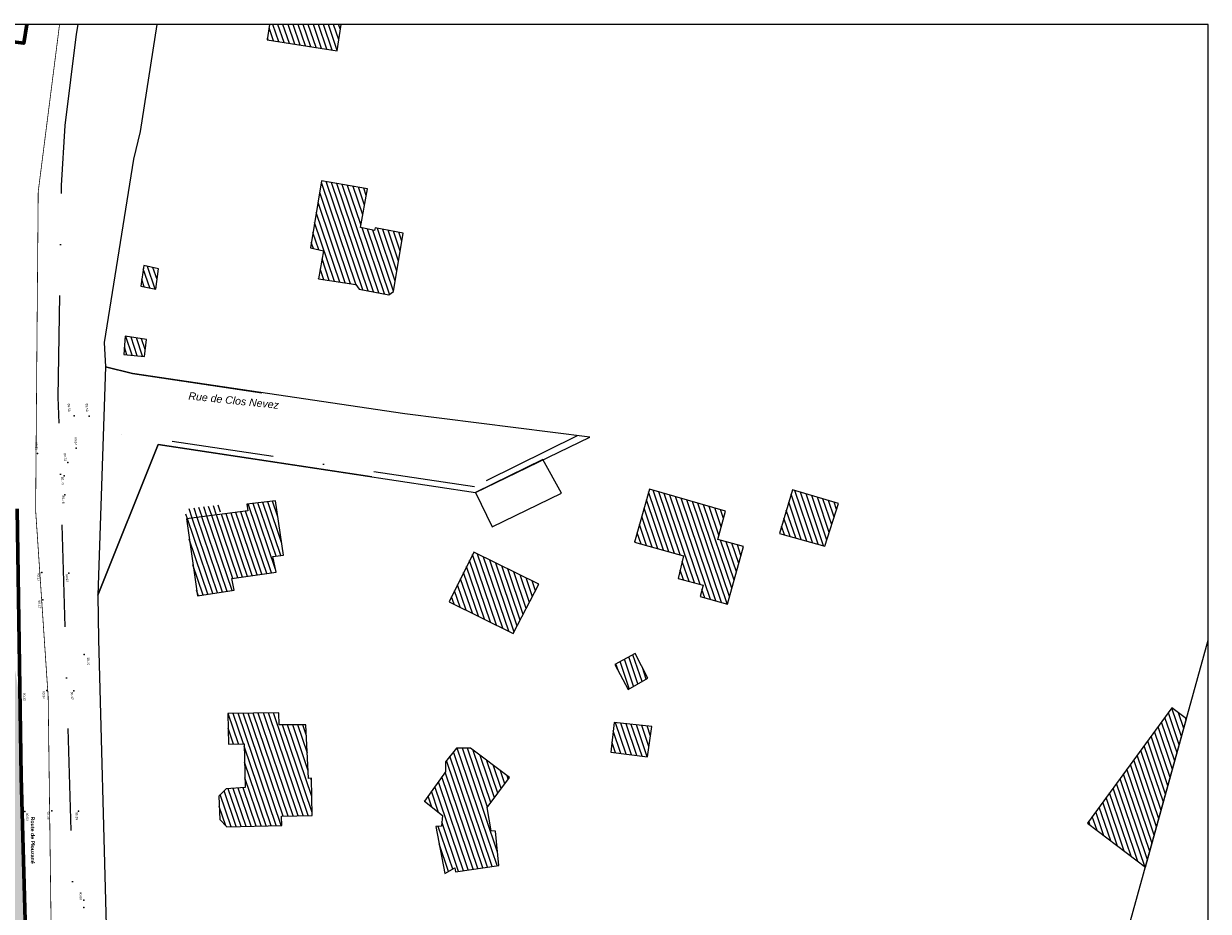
# Model space of a CAD drawing. Header units: centimetres. Extents: x 100159 to 224542, y -77011 to -2159.
# Tile 149 of 149: x 208835 to 224542, y -13919 to -2159. Entities that reach past the tile are written whole.
import ezdxf
from ezdxf.enums import TextEntityAlignment as Align
from ezdxf.xclip import XClip

# ---------------------------------------------------------------- set-up
doc = ezdxf.new("R2010")
doc.units = ezdxf.units.CM
doc.header["$XCLIPFRAME"] = 2
doc.linetypes.add('DASHDOT', pattern=[25.4, 12.7, -6.35, 0, -6.35])
doc.linetypes.add('Grille', pattern=[0.4, 0.2, -0.2])
doc.layers.get('0').update_dxf_attribs({"lineweight": 5})
for name, color, linetype in [('04-Pts-T', 7, 'Continuous'), ('04-Pts-T-Alt', 190, 'Continuous'), ('10', 252, 'Continuous'), ('15', 252, 'Continuous'), ('31', 7, 'Continuous'), ('36', 7, 'Continuous'), ('DDL-PLAN MASSE PAYSAGE', 7, 'Continuous')]:
    doc.layers.add(name, color=color, linetype=linetype)
doc.layers.add('22', color=250, linetype='Continuous', lineweight=60)
doc.layers.add('24', color=7, linetype='Continuous', lineweight=15, true_color=0x99ad58)
doc.styles.get("Standard").update_dxf_attribs({"font": 'arial.ttf'})
pattern_1 = [(124.209544, (-395.85695, 19.11394), (-0.49407933, -0.3358963), [])]

# ---------------------------------------------------------------- blocks, each defined once
blk = doc.blocks.new('17.07 CADASTRE')
at = {"layer": '15'}
h = blk.add_hatch(dxfattribs=at)
h.set_pattern_fill('ANSI31', color=252, scale=0.188172, angle=79.2095)
h.set_pattern_definition(pattern_1)
h.paths.add_polyline_path([(247.78, 383.67), (248.56, 377.44), (248.11, 377.33), (249.33, 367.56), (258.11, 368.56), (257.44, 374), (261.33, 374.44), (260.67, 380.33), (256.78, 379.78), (256.11, 384.67)])
h = blk.add_hatch(dxfattribs=at)
h.set_pattern_fill('ANSI31', color=252, scale=0.188172, angle=79.2095)
h.set_pattern_definition(pattern_1)
h.paths.add_polyline_path([(261.44, 344), (263.11, 344.11), (263.44, 340.56), (268.11, 341.11), (268.67, 340.67), (272.44, 341), (272.89, 341.56), (272.11, 348.89), (268.56, 348.56), (268.56, 348.22), (266.78, 348.11), (266.33, 353), (260.56, 352.44)])
h = blk.add_hatch(dxfattribs=at)
h.set_pattern_fill('ANSI31', color=252, scale=0.188172, angle=79.2095)
h.set_pattern_definition(pattern_1)
h.paths.add_polyline_path([(242.33, 333.78), (244.22, 333.89), (243.89, 336.44), (242, 336.33)])
h = blk.add_hatch(dxfattribs=at)
h.set_pattern_fill('ANSI31', color=252, scale=0.188172, angle=79.2095)
h.set_pattern_definition(pattern_1)
h.paths.add_polyline_path([(333.44, 330.89), (327.44, 331), (327.33, 325.33), (333.22, 325.33)])
h = blk.add_hatch(dxfattribs=at)
h.set_pattern_fill('ANSI31', color=252, scale=0.188172, angle=79.2095)
h.set_pattern_definition(pattern_1)
h.paths.add_polyline_path([(242.56, 325), (245.11, 325.44), (244.78, 327.56), (242.11, 327.22)])
h = blk.add_hatch(dxfattribs=at)
h.set_pattern_fill('ANSI31', color=252, scale=0.188172, angle=79.2095)
h.set_pattern_definition(pattern_1)
h.paths.add_polyline_path([(310.22, 319.44), (316.56, 319.44), (316.67, 316.56), (319.89, 316.56), (319.89, 315.11), (323.44, 315.11), (323.44, 322.56), (320.11, 322.56), (320.11, 326.22), (310.22, 326.33)])
h = blk.add_hatch(dxfattribs=at)
h.set_pattern_fill('ANSI31', color=252, scale=0.188172, angle=79.2095)
h.set_pattern_definition(pattern_1)
h.paths.add_polyline_path([(382.44, 297.43), (382.44, 316.63), (380.33, 317.44), (374, 300.78)])
h = blk.add_hatch(dxfattribs=at)
h.set_pattern_fill('ANSI31', color=252, scale=0.188172, angle=79.2095)
h.set_pattern_definition(pattern_1)
h.paths.add_polyline_path([(255.56, 307.33), (259.44, 298.44), (263.67, 300.33), (263, 301.67), (268.11, 303.89), (267.22, 305.67), (268.44, 306.22), (265.67, 312.44), (262.33, 311.11), (262.67, 310.33)])
h = blk.add_hatch(dxfattribs=at)
h.set_pattern_fill('ANSI31', color=252, scale=0.188172, angle=79.2095)
h.set_pattern_definition(pattern_1)
h.paths.add_polyline_path([(289.89, 306.11), (298.67, 304.44), (300.11, 311.22), (291.22, 312.89)])
h = blk.add_hatch(dxfattribs=at)
h.set_pattern_fill('ANSI31', color=252, scale=0.188172, angle=79.2095)
h.set_pattern_definition(pattern_1)
h.paths.add_polyline_path([(255.56, 307.33), (259.56, 309), (259.11, 310.11), (255.11, 308.44)])
h = blk.add_hatch(dxfattribs=at)
h.set_pattern_fill('ANSI31', color=252, scale=0.188172, angle=79.2095)
h.set_pattern_definition(pattern_1)
h.paths.add_polyline_path([(314.33, 301.56), (316.33, 303.56), (314, 306.11), (311.89, 304.11)])
h = blk.add_hatch(dxfattribs=at)
h.set_pattern_fill('ANSI31', color=252, scale=0.188172, angle=79.2095)
h.set_pattern_definition(pattern_1)
h.paths.add_polyline_path([(314.33, 293.44), (318.89, 294.11), (318.44, 297.89), (313.78, 297.11)])
h = blk.add_hatch(dxfattribs=at)
h.set_pattern_fill('ANSI31', color=252, scale=0.188172, angle=79.2095)
h.set_pattern_definition(pattern_1)
h.paths.add_polyline_path([(296.22, 280.22), (296.44, 278.89), (295.78, 278.67), (298.44, 273.33), (299.44, 274.33), (299.67, 273.89), (304.67, 276.11), (303.11, 280.11), (302.56, 280), (301.33, 282.67), (303, 287), (297.33, 289.22), (295.67, 288.78), (294.78, 286.78), (295.11, 285.56), (293.56, 281.33)])
h = blk.add_hatch(dxfattribs=at)
h.set_pattern_fill('ANSI31', color=252, scale=0.188172, angle=79.2095)
h.set_pattern_definition(pattern_1)
h.paths.add_polyline_path([(276.89, 274.78), (280.56, 275.89), (279.22, 280.33), (278.89, 280.22), (276.78, 286.56), (273.56, 285.67), (273.11, 287.11), (267, 285.33), (268.11, 281.67), (270, 282.22), (271.56, 277), (269.33, 276.22), (268.67, 275.11), (269.56, 272.33), (270.67, 271.67), (277.22, 273.67)])
at = {"color": 0, "linetype": 'Continuous'}
for points in [[(13.22, 11), (382.44, 11), (382.44, 409.78), (13.22, 409.78), (13.22, 11)], [(233.67, 381.89), (237.11, 352.33)], [(237.11, 352.33), (237.22, 348.78), (239.78, 325.78), (240.78, 322.89), (244.22, 323), (260.44, 325), (260.44, 325.01)], [(278.33, 327.22), (244.22, 323), (240.78, 322.89), (247.44, 295.22), (249.67, 315.33), (289.44, 320.11), (301.33, 330.56), (278.33, 327.22)], [(296.44, 326.33), (289.44, 320.11), (292.56, 316.56), (299.78, 322.89), (296.44, 326.33)], [(276.44, 318.56), (249.67, 315.33), (247.44, 295.22), (249, 289.89)], [(276.45, 318.55), (276.44, 318.56)], [(249, 289.89), (259.44, 255.78)]]:
    blk.add_lwpolyline(points, dxfattribs=at)
at = {"color": 0, "linetype": 'DASHDOT'}
for points in [[(259.56, 241.78), (236.11, 317.67), (229.44, 343.22), (227.89, 350.56), (226.22, 361.89), (224.89, 374.67)], [(299.78, 330.33), (289.11, 320.78), (242.66, 315.08)]]:
    blk.add_lwpolyline(points, dxfattribs=at)
for points in [[(247.78, 383.67), (248.56, 377.44), (248.11, 377.33), (249.33, 367.56), (258.11, 368.56), (257.44, 374), (261.33, 374.44), (260.67, 380.33), (256.78, 379.78), (256.11, 384.67)], [(261.44, 344), (263.11, 344.11), (263.44, 340.56), (268.11, 341.11), (268.67, 340.67), (272.44, 341), (272.89, 341.56), (272.11, 348.89), (268.56, 348.56), (268.56, 348.22), (266.78, 348.11), (266.33, 353), (260.56, 352.44)], [(242.33, 333.78), (244.22, 333.89), (243.89, 336.44), (242, 336.33)], [(333.44, 330.89), (327.44, 331), (327.33, 325.33), (333.22, 325.33)], [(242.56, 325), (245.11, 325.44), (244.78, 327.56), (242.11, 327.22)], [(310.22, 319.44), (316.56, 319.44), (316.67, 316.56), (319.89, 316.56), (319.89, 315.11), (323.44, 315.11), (323.44, 322.56), (320.11, 322.56), (320.11, 326.22), (310.22, 326.33)], [(382.44, 297.43), (382.44, 316.63), (380.33, 317.44), (374, 300.78)], [(255.56, 307.33), (259.44, 298.44), (263.67, 300.33), (263, 301.67), (268.11, 303.89), (267.22, 305.67), (268.44, 306.22), (265.67, 312.44), (262.33, 311.11), (262.67, 310.33)], [(289.89, 306.11), (298.67, 304.44), (300.11, 311.22), (291.22, 312.89)], [(314.33, 301.56), (316.33, 303.56), (314, 306.11), (311.89, 304.11)], [(314.33, 293.44), (318.89, 294.11), (318.44, 297.89), (313.78, 297.11)], [(296.22, 280.22), (296.44, 278.89), (295.78, 278.67), (298.44, 273.33), (299.44, 274.33), (299.67, 273.89), (304.67, 276.11), (303.11, 280.11), (302.56, 280), (301.33, 282.67), (303, 287), (297.33, 289.22), (295.67, 288.78), (294.78, 286.78), (295.11, 285.56), (293.56, 281.33)], [(276.89, 274.78), (280.56, 275.89), (279.22, 280.33), (278.89, 280.22), (276.78, 286.56), (273.56, 285.67), (273.11, 287.11), (267, 285.33), (268.11, 281.67), (270, 282.22), (271.56, 277), (269.33, 276.22), (268.67, 275.11), (269.56, 272.33), (270.67, 271.67), (277.22, 273.67)]]:
    blk.add_lwpolyline(points, close=True)
at = {"layer": '10', "linetype": 'Grille', "ltscale": 500, "const_width": 0.0941, "flags": 128}
blk.add_lwpolyline([(262.04, 222.3), (244.86, 281.35), (237.14, 303.35), (232.27, 321.48), (226.85, 341.7), (223.6, 364.22), (221.44, 382.56), (221.49, 390.28), (221.56, 402.33), (222.09, 409.78)], dxfattribs=at)
at = {"layer": '22', "color": 0, "linetype": 'Continuous'}
for points in [[(216.13, 353.49), (215.44, 358.35), (220.18, 359.05), (219.03, 369), (217.75, 383.7), (217.52, 389.03), (217.29, 406.16), (217.42, 409.78)], [(115.89, 127.89), (123.64, 128.58), (129.9, 126.5), (134.29, 125.69), (147.72, 126.5), (159.3, 128.47), (162.54, 128.58), (210.69, 143.05), (219.72, 146.76), (228.4, 151.39), (238.94, 158.8), (246.81, 164.7), (257.34, 172.92), (257.8, 173.15), (261.62, 178.59), (262.66, 181.6), (263.24, 185.42), (263.13, 187.04), (261.39, 198.04), (253.06, 242.25), (244.26, 270.84), (234.88, 302.91)]]:
    blk.add_lwpolyline(points, dxfattribs=at)
at = {"layer": '31', "insert": (251.64, 322.66, -4.67), "char_height": 0.9409, "width": 38.7552, "attachment_point": 1, "rotation": 9.4947}
blk.add_mtext('{\\fArial|b0|i1|c0|p34;Rue de Clos Nevez}', dxfattribs=at)
at = {"layer": '36', "insert": (247.22, 266.51, -4.67), "char_height": 0.4704, "width": 8.2062, "attachment_point": 1, "rotation": 285.4874}
blk.add_mtext('{\\fArial|b1|i0|c0|p34;Route de Plouzané}', dxfattribs=at)
blk = doc.blocks.new('04-Pts-T')
at = {"color": 0}
blk.add_point((0, 0), dxfattribs=at)
at = {"layer": '04-Pts-T-Alt'}
blk.add_attdef('ALT', text='', height=0.15, dxfattribs=at).set_placement((0.1, -0.1), align=Align.TOP_LEFT)

msp = doc.modelspace()

# ---------------------------------------------------------------- hatches: boundary and pattern name
at = {"layer": '24', "true_color": 0x898989}
h = msp.add_hatch(dxfattribs=at)
h.set_pattern_fill('AR-SAND', color=252, angle=179.99948)
h.set_pattern_definition([(217.499484, (0.38, 29043.17), (1.59959, -48.941337), [0, -38.607999, 0, -43.179999, 0, -41.274999]), (187.499484, (0.38, 29043.17), (-44.952973, -71.682103), [0, -20.827999, 0, -34.797999, 0, -13.3349996]), (147.499483, (31.622, 29043.17), (-79.099236, -0.143005), [0, -12.6999996, 0, -45.7199986, 0, -59.689998]), (137.499483, (31.62, 29043.17), (-76.355844, -22.292243), [0, -6.35, 0, -29.971999, 0, -34.289999])])
edge = h.paths.add_edge_path()
edge.add_line((208786, -11169.3), (208776.8, -11086.3))
edge.add_line((208776.8, -11086.3), (208764.2, -10988.2))
edge.add_line((208764.2, -10988.2), (208749.9, -10890.9))
edge.add_line((208749.9, -10890.9), (208733.5, -10794.8))
edge.add_line((208733.5, -10794.8), (208714.7, -10700.1))
edge.add_line((208714.7, -10700.1), (208693.2, -10607.3))
edge.add_line((208693.2, -10607.3), (208668.8, -10516.8))
edge.add_line((208668.8, -10516.8), (208641.1, -10429.4))
edge.add_line((208641.1, -10429.4), (208609.9, -10345.9))
edge.add_line((208609.9, -10345.9), (208575.3, -10267.4))
edge.add_line((208575.3, -10267.4), (208537.4, -10195.1))
edge.add_line((208537.4, -10195.1), (208496.7, -10130.6))
edge.add_line((208496.7, -10130.6), (208454.5, -10075.4))
edge.add_line((208454.5, -10075.4), (208409.4, -10027.4))
edge.add_line((208409.4, -10027.4), (208358.6, -9983.4))
edge.add_line((208358.6, -9983.4), (208302.4, -9943.8))
edge.add_line((208302.4, -9943.8), (208241.2, -9909.1))
edge.add_line((208241.2, -9909.1), (208227.2, -9902.8))
edge.add_arc((207978.7, -10663.3), 800, 71.90186, 73.46058)
edge.add_line((208206.4, -9896.4), (208304.6, -12834.2))
edge.add_line((208304.6, -12834.2), (208300.4, -14543.9))
edge.add_line((208300.4, -14543.9), (208277.5, -16677.7))
edge.add_line((208277.5, -16677.7), (208228.3, -17152.2))
edge.add_line((208228.3, -17152.2), (208281.6, -18398.8))
edge.add_line((208281.6, -18398.8), (208001.5, -20372))
edge.add_line((208001.5, -20372), (207668.1, -21358.6))
edge.add_line((207668.1, -21358.6), (206774.5, -22345.2))
edge.add_line((206774.5, -22345.2), (204987.3, -22971.8))
edge.add_line((204987.3, -22971.8), (202093.2, -23611.8))
edge.add_line((202093.2, -23611.8), (199906, -23838.4))
edge.add_line((199906, -23838.4), (197745.4, -23918.4))
edge.add_line((197745.4, -23918.4), (196398.4, -23771.7))
edge.add_line((196398.4, -23771.7), (195384.8, -23478.4))
edge.add_line((195384.8, -23478.4), (193984.4, -23291.7))
edge.add_line((193984.4, -23291.7), (192717.4, -22851.7))
edge.add_line((192717.4, -22851.7), (192370.7, -22718.4))
edge.add_line((192370.7, -22718.4), (191593.9, -23134.9))
edge.add_line((191593.9, -23134.9), (192407.9, -23283.8))
edge.add_line((192407.9, -23283.8), (192989, -23674.7))
edge.add_line((192989, -23674.7), (193416.6, -23882.5))
edge.add_line((193416.6, -23882.5), (194814.9, -24180.6))
edge.add_line((194814.9, -24180.6), (196056.4, -24307.6))
edge.add_line((196056.4, -24307.6), (196391.6, -24387.7))
edge.add_line((196391.6, -24387.7), (201734.5, -24272.4))
edge.add_line((201734.5, -24272.4), (202764.4, -24149.2))
edge.add_line((202764.4, -24149.2), (203785, -23921.4))
edge.add_line((203785, -23921.4), (205074.2, -23461.6))
edge.add_line((205074.2, -23461.6), (206048, -23080.3))
edge.add_line((206048, -23080.3), (207360.2, -22537.5))
edge.add_line((207360.2, -22537.5), (207414.2, -22526.9))
edge.add_line((207414.2, -22526.9), (207959.8, -22078.1))
edge.add_line((207959.8, -22078.1), (208151.9, -21799.4))
edge.add_line((208151.9, -21799.4), (208319.6, -21424.5))
edge.add_line((208319.6, -21424.5), (208353.8, -21255.3))
edge.add_line((208353.8, -21255.3), (208488, -20079.7))
edge.add_line((208488, -20079.7), (208889.4, -15314))
edge.add_line((208889.4, -15314), (208799.8, -12135.9))
edge.add_line((208799.8, -12135.9), (208786, -11169.3))

# ---------------------------------------------------------------- block references
at = {"layer": '04-Pts-T'}
ref = msp.add_blockref('04-Pts-T', (209503.8, -7354.6, 8953), dxfattribs=dict(at, xscale=99.99999999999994, yscale=99.99999999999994, zscale=99.99999999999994, rotation=272.3074804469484))
ref.add_attrib('ALT', '89.53', dxfattribs={"layer": '04-Pts-T-Alt', "height": 30, "rotation": 272.30748}).set_placement((209448.7, -7192.1, 8953), align=Align.TOP_LEFT)
ref = msp.add_blockref('04-Pts-T', (209704.8, -7357.8, 8956), dxfattribs=dict(at, xscale=99.99999999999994, yscale=99.99999999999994, zscale=99.99999999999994, rotation=272.3074804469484))
ref.add_attrib('ALT', '89.56', dxfattribs={"layer": '04-Pts-T-Alt', "height": 30, "rotation": 272.30748}).set_placement((209686.6, -7191, 8956), align=Align.TOP_LEFT)
ref = msp.add_blockref('04-Pts-T', (209530.5, -7783.1, 8964), dxfattribs=dict(at, xscale=99.99999999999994, yscale=99.99999999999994, zscale=99.99999999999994, rotation=272.3074804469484))
ref.add_attrib('ALT', '89.64', dxfattribs={"layer": '04-Pts-T-Alt', "height": 30, "rotation": 272.30748}).set_placement((209538.1, -7637.4, 8964), align=Align.TOP_LEFT)
ref = msp.add_blockref('04-Pts-T', (209017.9, -7853.6, 8988), dxfattribs=dict(at, xscale=99.99999999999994, yscale=99.99999999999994, zscale=99.99999999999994, rotation=272.3074804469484))
ref.add_attrib('ALT', '89.88', dxfattribs={"layer": '04-Pts-T-Alt', "height": 30, "rotation": 272.30748}).set_placement((209016.9, -7701.9, 8988), align=Align.TOP_LEFT)
ref = msp.add_blockref('04-Pts-T', (209419.2, -7972.2, 8972), dxfattribs=dict(at, xscale=99.99999999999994, yscale=99.99999999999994, zscale=99.99999999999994, rotation=272.3074804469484))
ref.add_attrib('ALT', '89.72', dxfattribs={"layer": '04-Pts-T-Alt', "height": 30, "rotation": 272.30748}).set_placement((209396.4, -7847.6, 8972), align=Align.TOP_LEFT)
ref = msp.add_blockref('04-Pts-T', (209373.2, -8150.7, 8973), dxfattribs=dict(at, xscale=99.99999999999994, yscale=99.99999999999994, zscale=99.99999999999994, rotation=272.3074804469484))
ref.add_attrib('ALT', '89.73', dxfattribs={"layer": '04-Pts-T-Alt', "height": 30, "rotation": 272.30748}).set_placement((209363.6, -8161.1, 8973), align=Align.TOP_LEFT)
ref = msp.add_blockref('04-Pts-T', (209382.4, -8399.6, 8978), dxfattribs=dict(at, xscale=99.99999999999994, yscale=99.99999999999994, zscale=99.99999999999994, rotation=272.3074804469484))
ref.add_attrib('ALT', '89.78', dxfattribs={"layer": '04-Pts-T-Alt', "height": 30, "rotation": 272.30748}).set_placement((209372.8, -8410, 8978), align=Align.TOP_LEFT)
ref = msp.add_blockref('04-Pts-T', (209074.7, -9432.1, 9013), dxfattribs=dict(at, xscale=99.99999999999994, yscale=99.99999999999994, zscale=99.99999999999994, rotation=272.3074804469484))
ref.add_attrib('ALT', '90.13', dxfattribs={"layer": '04-Pts-T-Alt', "height": 30, "rotation": 272.30748}).set_placement((209044.4, -9439.9, 9013), align=Align.TOP_LEFT)
ref = msp.add_blockref('04-Pts-T', (209432.1, -9439.8, 8993), dxfattribs=dict(at, xscale=99.99999999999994, yscale=99.99999999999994, zscale=99.99999999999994, rotation=272.3074804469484))
ref.add_attrib('ALT', '89.93', dxfattribs={"layer": '04-Pts-T-Alt', "height": 30, "rotation": 272.30748}).set_placement((209422.5, -9450.2, 8993), align=Align.TOP_LEFT)
ref = msp.add_blockref('04-Pts-T', (209087.6, -9793.8, 9017), dxfattribs=dict(at, xscale=99.99999999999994, yscale=99.99999999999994, zscale=99.99999999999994, rotation=272.3074804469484))
ref.add_attrib('ALT', '90.17', dxfattribs={"layer": '04-Pts-T-Alt', "height": 30, "rotation": 272.30748}).set_placement((209056.3, -9800.9, 9017), align=Align.TOP_LEFT)
ref = msp.add_blockref('04-Pts-T', (209637.2, -10515.8, 9010), dxfattribs=dict(at, xscale=99.99999999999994, yscale=99.99999999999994, zscale=99.99999999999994, rotation=272.3074804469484))
ref.add_attrib('ALT', '90.10', dxfattribs={"layer": '04-Pts-T-Alt', "height": 30, "rotation": 272.30748}).set_placement((209704.2, -10554, 9010), align=Align.TOP_LEFT)
ref = msp.add_blockref('04-Pts-T', (209140.6, -10993.5, 9034), dxfattribs=dict(at, xscale=99.99999999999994, yscale=99.99999999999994, zscale=99.99999999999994, rotation=272.3074804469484))
ref.add_attrib('ALT', '90.34', dxfattribs={"layer": '04-Pts-T-Alt', "height": 30, "rotation": 272.30748}).set_placement((209114.8, -10998.7, 9034), align=Align.TOP_LEFT)
ref = msp.add_blockref('04-Pts-T', (208790.1, -11036.3, 9032), dxfattribs=dict(at, xscale=99.99999999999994, yscale=99.99999999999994, zscale=99.99999999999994, rotation=272.3074804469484))
ref.add_attrib('ALT', '90.32', dxfattribs={"layer": '04-Pts-T-Alt', "height": 30, "rotation": 272.30748}).set_placement((208856.6, -11025.2, 9032), align=Align.TOP_LEFT)
ref = msp.add_blockref('04-Pts-T', (209498.1, -10999.8, 9017), dxfattribs=dict(at, xscale=99.99999999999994, yscale=99.99999999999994, zscale=99.99999999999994, rotation=272.3074804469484))
ref.add_attrib('ALT', '90.17', dxfattribs={"layer": '04-Pts-T-Alt', "height": 30, "rotation": 272.30748}).set_placement((209488.5, -11010.2, 9017), align=Align.TOP_LEFT)
ref = msp.add_blockref('04-Pts-T', (208848.4, -12596.7, 9053), dxfattribs=dict(at, xscale=99.99999999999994, yscale=99.99999999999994, zscale=99.99999999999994, rotation=272.3074804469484))
ref.add_attrib('ALT', '90.53', dxfattribs={"layer": '04-Pts-T-Alt', "height": 30, "rotation": 272.30748}).set_placement((208893.8, -12614.1, 9053), align=Align.TOP_LEFT)
ref = msp.add_blockref('04-Pts-T', (209207.6, -12588.6, 9056), dxfattribs=dict(at, xscale=99.99999999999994, yscale=99.99999999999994, zscale=99.99999999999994, rotation=272.3074804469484))
ref.add_attrib('ALT', '90.56', dxfattribs={"layer": '04-Pts-T-Alt', "height": 30, "rotation": 272.30748}).set_placement((209175.6, -12597.7, 9056), align=Align.TOP_LEFT)
ref = msp.add_blockref('04-Pts-T', (209562.1, -12594.4, 9039), dxfattribs=dict(at, xscale=99.99999999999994, yscale=99.99999999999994, zscale=99.99999999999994, rotation=272.3074804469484))
ref.add_attrib('ALT', '90.39', dxfattribs={"layer": '04-Pts-T-Alt', "height": 30, "rotation": 272.30748}).set_placement((209552.5, -12604.8, 9039), align=Align.TOP_LEFT)
ref = msp.add_blockref('04-Pts-T', (209632.7, -13772.5, 9060), dxfattribs=dict(at, xscale=99.99999999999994, yscale=99.99999999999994, zscale=99.99999999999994, rotation=272.3074804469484))
ref.add_attrib('ALT', '90.60', dxfattribs={"layer": '04-Pts-T-Alt', "height": 30, "rotation": 272.30748}).set_placement((209604.8, -13660.7, 9060), align=Align.TOP_LEFT)
at = {"layer": '04-Pts-T', "xscale": 99.99999999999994, "yscale": 99.99999999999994, "zscale": 99.99999999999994, "rotation": 272.3074804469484}
msp.add_blockref('04-Pts-T', (209630.9, -13867.4, 9062), dxfattribs=at)
at = {"layer": 'DDL-PLAN MASSE PAYSAGE', "linetype": 'ByBlock'}
ref = msp.add_blockref('17.07 CADASTRE', (176094.2, -32944.9), dxfattribs=dict(at, xscale=106.2859075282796, yscale=106.2859075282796, zscale=106.2859075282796, rotation=344.5125640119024))
XClip(ref).set_block_clipping_path([(36.599704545, 85.9239172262), (419.7690201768, 192.095693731), (361.9471425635, 400.7723308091), (-21.2221730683, 294.6005543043)])

# ---------------------------------------------------------------- texts
at = {"layer": '36', "insert": (208979.9, -12664.4, -496.7), "char_height": 50, "width": 872.205, "attachment_point": 1, "rotation": 270}
msp.add_mtext('{\\fArial|b1|i0|c0|p34;Route de Plouzané}', dxfattribs=at)

doc.saveas('drawing.dxf')
